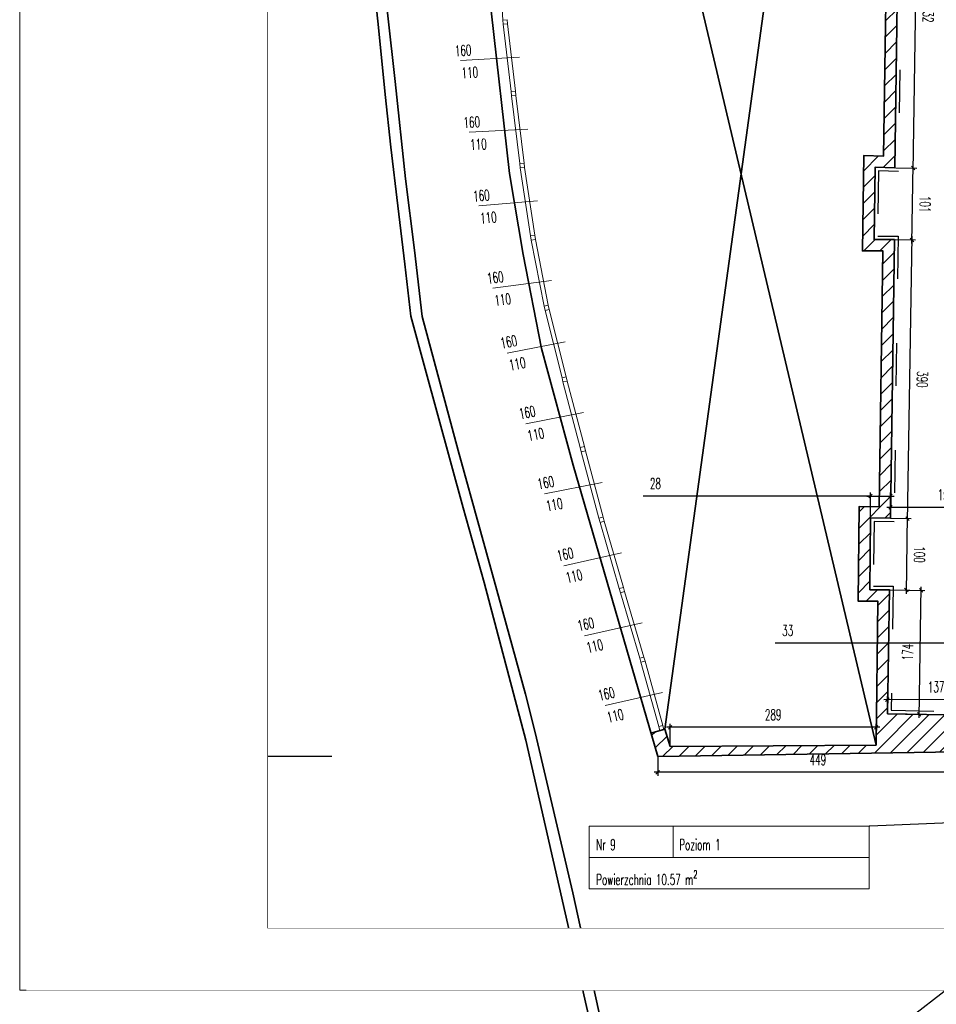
# Model space of a CAD drawing. Header units: millimetres. Extents: x 19887 to 192597, y -14203 to 39042.
# Tile 72 of 256: x 33942 to 35791, y -11839 to -9852. Entities that reach past the tile are written whole.
import ezdxf
from ezdxf import colors
from ezdxf.entities.mleader import LeaderData, LeaderLine
from ezdxf.math import Vec2, Vec3

# ---------------------------------------------------------------- set-up
doc = ezdxf.new("R2010")
doc.units = ezdxf.units.MM
doc.set_wipeout_variables(frame=1)
doc.linetypes.add('ACAD_ISO03W100', pattern=[30, 12, -18])
doc.layers.get('Defpoints').update_dxf_attribs({"color": 4})
for name, color, linetype in [('A_DBA-WYMIAR', 1, 'Continuous'), ('Sufit podwieszany', 252, 'Continuous'), ('Wymiarowanie', 3, 'Continuous'), ('Wypełnienie', 252, 'Continuous')]:
    doc.layers.add(name, color=color, linetype=linetype)
for name, color, linetype, lineweight in [('Basen_rzut_poziom_1_obrys', 252, 'Continuous', 35), ('Okna', 252, 'Continuous', 5), ('Schody', 252, 'Continuous', 5), ('Tabela', 1, 'Continuous', 0)]:
    doc.layers.add(name, color=color, linetype=linetype, lineweight=lineweight)
doc.styles.add('ROMANS', font='romans.shx', dxfattribs={"width": 0.6})
doc.styles.get("Standard").update_dxf_attribs({"font": 'arial.ttf'})
doc.dimstyles.new('000001FB70622F18', dxfattribs={"dimtxt": 20, "dimasz": 5, "dimexe": 5, "dimexo": 1, "dimgap": 20, "dimtad": 1, "dimtoh": 1, "dimdec": 0, "dimtxsty": 'Standard', "dimblk": 'OBLIQUE', "dimcen": 0, "dimdle": 5, "dimclrd": 252, "dimclre": 252, "dimclrt": 252, "dimadec": 0, "dimazin": 0, "dimtfac": 1, "dimtdec": 0, "dimtmove": 0, "dimatfit": 3, "dimldrblk": 'OBLIQUE', "dimfxl": 150, "dimfxlon": 1, "dimlwd": 25, "dimlwe": 25, "dimarcsym": 1})
pattern_1 = [(45.00000000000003, (3252.028049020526, -2175.28478632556), (-11.22532015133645, 11.22532015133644), [])]

# ---------------------------------------------------------------- blocks, each defined once
blk = doc.blocks.new('_Oblique')
at = {"color": 0, "linetype": 'ByBlock', "lineweight": -2}
blk.add_line((-0.5, -0.5), (0.5, 0.5), dxfattribs=at)
blk = doc.blocks.new('*D680')
at = {"layer": 'Defpoints', "color": 0}
for p in [(-380.3087849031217, -4325.399915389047), (-408.2974535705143, -4356.035886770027), (-380.3087849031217, -4356.429740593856)]:
    blk.add_point(p, dxfattribs=at)
at = {"layer": 'Wymiarowanie', "color": 252, "linetype": 'Continuous', "lineweight": 25}
for p, q in [((-408.2974535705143, -4325.399915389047), (-727.0292797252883, -4325.399915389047)), ((-413.2974535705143, -4325.399915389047), (-375.3087849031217, -4325.399915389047)), ((-408.2974535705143, -4355.035886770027), (-408.2974535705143, -4320.399915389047)), ((-380.3087849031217, -4355.429740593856), (-380.3087849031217, -4320.399915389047))]:
    blk.add_line(p, q, dxfattribs=at)
at = {"layer": 'Wymiarowanie', "color": 252, "linetype": 'ByBlock', "lineweight": 25, "xscale": 5, "yscale": 5, "zscale": 5, "rotation": 180}
blk.add_blockref('_Oblique', (-408.2974535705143, -4325.399915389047), dxfattribs=at)
at = {"layer": 'Wymiarowanie', "color": 252, "linetype": 'ByBlock', "lineweight": 25, "xscale": 5, "yscale": 5, "zscale": 5}
blk.add_blockref('_Oblique', (-380.3087849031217, -4325.399915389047), dxfattribs=at)
at = {"layer": 'Wymiarowanie', "color": 252, "insert": (-709.743565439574, -4307.899915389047), "char_height": 15, "attachment_point": 5, "style": 'ROMANS'}
blk.add_mtext('28', dxfattribs=at)
blk = doc.blocks.new('*D681')
at = {"layer": 'Defpoints', "color": 0}
for p in [(-224.8976438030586, -4341.079437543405), (-224.8976438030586, -4343.002002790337), (-380.3087849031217, -4356.429740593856)]:
    blk.add_point(p, dxfattribs=at)
at = {"layer": 'Wymiarowanie', "color": 252, "linetype": 'Continuous', "lineweight": 25}
for p, q in [((-385.3087849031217, -4341.079437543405), (-219.8976438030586, -4341.079437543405)), ((-380.3087849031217, -4355.429740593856), (-380.3087849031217, -4336.079437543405)), ((-224.8976438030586, -4342.002002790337), (-224.8976438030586, -4336.079437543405))]:
    blk.add_line(p, q, dxfattribs=at)
at = {"layer": 'Wymiarowanie', "color": 252, "linetype": 'ByBlock', "lineweight": 25, "xscale": 5, "yscale": 5, "zscale": 5, "rotation": 180}
blk.add_blockref('_Oblique', (-380.3087849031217, -4341.079437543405), dxfattribs=at)
at = {"layer": 'Wymiarowanie', "color": 252, "linetype": 'ByBlock', "lineweight": 25, "xscale": 5, "yscale": 5, "zscale": 5}
blk.add_blockref('_Oblique', (-224.8976438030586, -4341.079437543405), dxfattribs=at)
at = {"layer": 'Wymiarowanie', "color": 252, "insert": (-302.6032143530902, -4323.579437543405), "char_height": 15, "attachment_point": 5, "style": 'ROMANS'}
blk.add_mtext('155', dxfattribs=at)
blk = doc.blocks.new('*D749')
at = {"layer": 'Defpoints', "color": 0}
for p in [(-384.65151097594, -4610.623716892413), (-384.5680551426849, -4630.421253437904), (-247.7474217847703, -4625.192174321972)]:
    blk.add_point(p, dxfattribs=at)
at = {"layer": 'Wymiarowanie', "color": 252, "linetype": 'Continuous', "lineweight": 25}
for p, q in [((-384.5722705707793, -4629.42126232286), (-384.6725881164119, -4605.623761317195)), ((-247.7516372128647, -4624.192183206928), (-247.8323434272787, -4605.046915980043)), ((-242.8113107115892, -4610.025794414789), (-389.6514665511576, -4610.644794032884))]:
    blk.add_line(p, q, dxfattribs=at)
at = {"layer": 'Wymiarowanie', "color": 252, "linetype": 'ByBlock', "lineweight": 25, "xscale": 5, "yscale": 5, "zscale": 5}
for p, rotation in [((-247.8112662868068, -4610.046871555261), 0.2415269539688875), ((-384.65151097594, -4610.623716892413), 180.2415269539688)]:
    blk.add_blockref('_Oblique', p, dxfattribs=dict(at, rotation=rotation))
at = {"layer": 'Wymiarowanie', "color": 252, "insert": (-316.3051586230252, -4592.835449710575), "char_height": 15, "attachment_point": 5, "rotation": 0.2415269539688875, "style": 'ROMANS'}
blk.add_mtext('137', dxfattribs=at)
blk = doc.blocks.new('*D750')
at = {"layer": 'Defpoints', "color": 0}
for p in [(-381.7707427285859, -4456.717427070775), (-337.3027969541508, -4457.433535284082), (-384.5680551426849, -4630.421253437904)]:
    blk.add_point(p, dxfattribs=at)
at = {"layer": 'Wymiarowanie', "color": 252, "linetype": 'Continuous', "lineweight": 25}
for p, q in [((-340.1806185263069, -4636.13671343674), (-337.2222877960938, -4452.434183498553)), ((-380.7708723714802, -4456.733528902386), (-332.3034451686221, -4457.514044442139)), ((-383.5681847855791, -4630.437355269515), (-335.1007575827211, -4631.217870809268))]:
    blk.add_line(p, q, dxfattribs=at)
at = {"layer": 'Wymiarowanie', "color": 252, "linetype": 'ByBlock', "lineweight": 25, "xscale": 5, "yscale": 5, "zscale": 5}
for p, rotation in [((-337.3027969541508, -4457.433535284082), 89.07739313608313), ((-340.1001093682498, -4631.137361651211), 269.0773931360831)]:
    blk.add_blockref('_Oblique', p, dxfattribs=dict(at, rotation=rotation))
at = {"layer": 'Wymiarowanie', "color": 252, "insert": (-356.1991844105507, -4544.003666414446), "char_height": 15, "attachment_point": 5, "rotation": 89.07739313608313, "style": 'ROMANS'}
blk.add_mtext('174', dxfattribs=at)
blk = doc.blocks.new('*D751')
at = {"layer": 'Defpoints', "color": 0}
for p in [(-380.3087849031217, -4356.429740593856), (-356.436937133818, -4356.814170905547), (-381.7707427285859, -4456.717427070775)]:
    blk.add_point(p, dxfattribs=at)
at = {"layer": 'Wymiarowanie', "color": 252, "linetype": 'Continuous', "lineweight": 25}
for p, q in [((-379.308914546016, -4356.445842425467), (-351.4375853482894, -4356.894680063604)), ((-358.1324314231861, -4462.098744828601), (-356.3564279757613, -4351.814819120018)), ((-380.7708723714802, -4456.733528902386), (-353.0525704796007, -4457.179902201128))]:
    blk.add_line(p, q, dxfattribs=at)
at = {"layer": 'Wymiarowanie', "color": 252, "linetype": 'ByBlock', "lineweight": 25, "xscale": 5, "yscale": 5, "zscale": 5}
for p, rotation in [((-356.436937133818, -4356.814170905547), 89.077393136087), ((-358.0519222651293, -4457.099393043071), 269.077393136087)]:
    blk.add_blockref('_Oblique', p, dxfattribs=dict(at, rotation=rotation))
at = {"layer": 'Wymiarowanie', "color": 252, "insert": (-339.7466984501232, -4407.238564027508), "char_height": 15, "attachment_point": 5, "rotation": 269.077393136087, "style": 'ROMANS'}
blk.add_mtext('100', dxfattribs=at)
blk = doc.blocks.new('*D752')
at = {"layer": 'Defpoints', "color": 0}
for p in [(-374.8142589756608, -3965.968974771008), (-350.1491941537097, -3966.366178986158), (-380.3087849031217, -4356.429740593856)]:
    blk.add_point(p, dxfattribs=at)
at = {"layer": 'Wymiarowanie', "color": 252, "linetype": 'Continuous', "lineweight": 25}
for p, q in [((-373.814388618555, -3965.985076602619), (-345.149842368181, -3966.446688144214)), ((-356.5174462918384, -4361.813522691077), (-350.068684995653, -3961.366827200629)), ((-379.308914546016, -4356.445842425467), (-351.437585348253, -4356.894680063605))]:
    blk.add_line(p, q, dxfattribs=at)
at = {"layer": 'Wymiarowanie', "color": 252, "linetype": 'ByBlock', "lineweight": 25, "xscale": 5, "yscale": 5, "zscale": 5}
for p, rotation in [((-350.1491941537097, -3966.366178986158), 89.07739313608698), ((-356.4369371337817, -4356.814170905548), 269.077393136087)]:
    blk.add_blockref('_Oblique', p, dxfattribs=dict(at, rotation=rotation))
at = {"layer": 'Wymiarowanie', "color": 252, "insert": (-335.7953343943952, -4161.871956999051), "char_height": 15, "attachment_point": 5, "rotation": 269.077393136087, "style": 'ROMANS'}
blk.add_mtext('390', dxfattribs=at)
blk = doc.blocks.new('*D753')
at = {"layer": 'Defpoints', "color": 0}
for p in [(-374.2603641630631, -3865.436007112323), (-348.5304954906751, -3865.850358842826), (-374.8142589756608, -3965.968974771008)]:
    blk.add_point(p, dxfattribs=at)
at = {"layer": 'Wymiarowanie', "color": 252, "linetype": 'Continuous', "lineweight": 25}
for p, q in [((-350.2297033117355, -3971.365530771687), (-348.4499863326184, -3860.851007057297)), ((-373.2604938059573, -3865.452108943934), (-343.5311437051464, -3865.930868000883)), ((-373.814388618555, -3965.985076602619), (-345.1498423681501, -3966.446688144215))]:
    blk.add_line(p, q, dxfattribs=at)
at = {"layer": 'Wymiarowanie', "color": 252, "linetype": 'ByBlock', "lineweight": 25, "xscale": 5, "yscale": 5, "zscale": 5}
for p, rotation in [((-348.5304954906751, -3865.850358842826), 89.077393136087), ((-350.1491941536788, -3966.366178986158), 269.077393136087)]:
    blk.add_blockref('_Oblique', p, dxfattribs=dict(at, rotation=rotation))
at = {"layer": 'Wymiarowanie', "color": 252, "insert": (-331.8421135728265, -3916.390050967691), "char_height": 15, "attachment_point": 5, "rotation": 269.077393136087, "style": 'ROMANS'}
blk.add_mtext('101', dxfattribs=at)
blk = doc.blocks.new('*D754')
at = {"layer": 'Defpoints', "color": 0}
for p in [(-368.0469160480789, -3433.394892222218), (-341.5731331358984, -3433.821223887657), (-374.2603641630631, -3865.436007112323)]:
    blk.add_point(p, dxfattribs=at)
at = {"layer": 'Wymiarowanie', "color": 252, "linetype": 'Continuous', "lineweight": 25}
for p, q in [((-367.0470456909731, -3433.41099405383), (-336.5737813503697, -3433.901733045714)), ((-348.6110046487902, -3870.849710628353), (-341.4926239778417, -3428.821872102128)), ((-373.2604938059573, -3865.452108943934), (-343.5311437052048, -3865.930868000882))]:
    blk.add_line(p, q, dxfattribs=at)
at = {"layer": 'Wymiarowanie', "color": 252, "linetype": 'ByBlock', "lineweight": 25, "xscale": 5, "yscale": 5, "zscale": 5}
for p, rotation in [((-341.5731331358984, -3433.821223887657), 89.077393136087), ((-348.5304954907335, -3865.850358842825), 269.077393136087)]:
    blk.add_blockref('_Oblique', p, dxfattribs=dict(at, rotation=rotation))
at = {"layer": 'Wymiarowanie', "color": 252, "insert": (-327.5540830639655, -3650.117573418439), "char_height": 15, "attachment_point": 5, "rotation": 269.077393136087, "style": 'ROMANS'}
blk.add_mtext('432', dxfattribs=at)
blk = doc.blocks.new('*D778')
at = {"layer": 'Defpoints', "color": 0}
for p in [(-1312.973253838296, -417.1767914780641), (-336.901227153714, -417.1767914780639), (-706.5604827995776, -4690.110797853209)]:
    blk.add_point(p, dxfattribs=at)
at = {"layer": 'Wymiarowanie', "color": 252, "linetype": 'Continuous', "lineweight": 25}
for p, q in [((-1312.973253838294, -4695.110797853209), (-1312.973253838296, -412.1767914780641)), ((-1162.973253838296, -417.1767914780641), (-1317.973253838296, -417.1767914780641)), ((-1162.973253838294, -4690.110797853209), (-1317.973253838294, -4690.110797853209))]:
    blk.add_line(p, q, dxfattribs=at)
at = {"layer": 'Wymiarowanie', "color": 252, "linetype": 'ByBlock', "lineweight": 25, "xscale": 5, "yscale": 5, "zscale": 5}
for p, rotation in [((-1312.973253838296, -417.1767914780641), 90.00000000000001), ((-1312.973253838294, -4690.110797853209), 270)]:
    blk.add_blockref('_Oblique', p, dxfattribs=dict(at, rotation=rotation))
at = {"layer": 'Wymiarowanie', "color": 252, "insert": (-1330.473253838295, -2553.643794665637), "char_height": 15, "attachment_point": 5, "rotation": 90.00000000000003, "style": 'ROMANS'}
blk.add_mtext('4273', dxfattribs=at)
blk = doc.blocks.new('*D934')
at = {"layer": 'Defpoints', "color": 0}
for p in [(-706.5604827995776, -4690.110797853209), (-257.6356006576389, -4683.390752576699), (-706.5604827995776, -4712.368834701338)]:
    blk.add_point(p, dxfattribs=at)
at = {"layer": 'Wymiarowanie', "color": 252, "linetype": 'Continuous', "lineweight": 25}
for p, q in [((-257.6356006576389, -4684.390752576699), (-257.6356006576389, -4717.368834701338)), ((-706.5604827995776, -4691.110797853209), (-706.5604827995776, -4717.368834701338)), ((-252.6356006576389, -4712.368834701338), (-711.5604827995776, -4712.368834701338))]:
    blk.add_line(p, q, dxfattribs=at)
at = {"layer": 'Wymiarowanie', "color": 252, "linetype": 'ByBlock', "lineweight": 25, "xscale": 5, "yscale": 5, "zscale": 5, "rotation": 180}
blk.add_blockref('_Oblique', (-706.5604827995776, -4712.368834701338), dxfattribs=at)
at = {"layer": 'Wymiarowanie', "color": 252, "linetype": 'ByBlock', "lineweight": 25, "xscale": 5, "yscale": 5, "zscale": 5}
blk.add_blockref('_Oblique', (-257.6356006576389, -4712.368834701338), dxfattribs=at)
at = {"layer": 'Wymiarowanie', "color": 252, "insert": (-482.0980417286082, -4694.868834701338), "char_height": 15, "attachment_point": 5, "style": 'ROMANS'}
blk.add_mtext('449', dxfattribs=at)
blk = doc.blocks.new('*D943')
at = {"layer": 'Defpoints', "color": 0}
for p in [(-225.4579931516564, -4519.123547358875), (-192.5632835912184, -4521.615670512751), (-192.5632835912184, -4531.392375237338)]:
    blk.add_point(p, dxfattribs=at)
at = {"layer": 'Wymiarowanie', "color": 252, "linetype": 'Continuous', "lineweight": 25}
for p, q in [((-225.4579931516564, -4520.123547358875), (-225.4579931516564, -4536.392375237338)), ((-192.5632835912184, -4522.615670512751), (-192.5632835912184, -4536.392375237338)), ((-225.4579931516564, -4531.392375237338), (-541.7171044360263, -4531.392375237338)), ((-230.4579931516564, -4531.392375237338), (-187.5632835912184, -4531.392375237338))]:
    blk.add_line(p, q, dxfattribs=at)
at = {"layer": 'Wymiarowanie', "color": 252, "linetype": 'ByBlock', "lineweight": 25, "xscale": 5, "yscale": 5, "zscale": 5, "rotation": 180}
blk.add_blockref('_Oblique', (-225.4579931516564, -4531.392375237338), dxfattribs=at)
at = {"layer": 'Wymiarowanie', "color": 252, "linetype": 'ByBlock', "lineweight": 25, "xscale": 5, "yscale": 5, "zscale": 5}
blk.add_blockref('_Oblique', (-192.5632835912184, -4531.392375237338), dxfattribs=at)
at = {"layer": 'Wymiarowanie', "color": 252, "insert": (-524.4313901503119, -4513.892375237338), "char_height": 15, "attachment_point": 5, "style": 'ROMANS'}
blk.add_mtext('33', dxfattribs=at)
blk = doc.blocks.new('*D946')
at = {"layer": 'Defpoints', "color": 0}
for p in [(-288.9127585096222, -5006.890394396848), (-255.2351572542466, -5050.857287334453), (-639.284432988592, -5345.029959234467)]:
    blk.add_point(p, dxfattribs=at)
at = {"layer": 'Wymiarowanie', "color": 252, "linetype": 'Continuous', "lineweight": 25}
for p, q in [((-676.9313887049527, -5304.103498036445), (-284.9434040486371, -5003.849962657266)), ((-255.843243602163, -5050.063416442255), (-291.9531902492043, -5002.921039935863)), ((-639.8925193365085, -5344.23608834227), (-676.0024659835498, -5297.093711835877))]:
    blk.add_line(p, q, dxfattribs=at)
at = {"layer": 'Wymiarowanie', "color": 252, "linetype": 'ByBlock', "lineweight": 25, "xscale": 5, "yscale": 5, "zscale": 5}
for p, rotation in [((-288.9127585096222, -5006.890394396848), 37.45126171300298), ((-672.9620342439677, -5301.063066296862), 217.451261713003)]:
    blk.add_blockref('_Oblique', p, dxfattribs=dict(at, rotation=rotation))
at = {"layer": 'Wymiarowanie', "color": 252, "insert": (-491.5789074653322, -5140.083989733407), "char_height": 15, "attachment_point": 5, "rotation": 37.45126171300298, "style": 'ROMANS'}
blk.add_mtext('484', dxfattribs=at)
blk = doc.blocks.new('*D1016')
at = {"layer": 'Defpoints', "color": 0}
for p in [(-689.0983031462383, -4649.245428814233), (-689.0983031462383, -4676.218500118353), (-400.4270241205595, -4674.228447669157)]:
    blk.add_point(p, dxfattribs=at)
at = {"layer": 'Wymiarowanie', "color": 252, "linetype": 'Continuous', "lineweight": 25}
for p, q in [((-689.0983031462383, -4675.218500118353), (-689.0983031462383, -4644.245428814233)), ((-400.4270241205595, -4673.228447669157), (-400.4270241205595, -4644.245428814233)), ((-395.4270241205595, -4649.245428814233), (-694.0983031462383, -4649.245428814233))]:
    blk.add_line(p, q, dxfattribs=at)
at = {"layer": 'Wymiarowanie', "color": 252, "linetype": 'ByBlock', "lineweight": 25, "xscale": 5, "yscale": 5, "zscale": 5, "rotation": 180}
blk.add_blockref('_Oblique', (-689.0983031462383, -4649.245428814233), dxfattribs=at)
at = {"layer": 'Wymiarowanie', "color": 252, "linetype": 'ByBlock', "lineweight": 25, "xscale": 5, "yscale": 5, "zscale": 5}
blk.add_blockref('_Oblique', (-400.4270241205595, -4649.245428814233), dxfattribs=at)
at = {"layer": 'Wymiarowanie', "color": 252, "insert": (-544.7626636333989, -4631.745428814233), "char_height": 15, "attachment_point": 5, "style": 'ROMANS'}
blk.add_mtext('289', dxfattribs=at)
blk = doc.blocks.new('G$CF5E15B28')
at = {"layer": 'Wypełnienie'}
h = blk.add_hatch(dxfattribs=at)
h.set_pattern_fill('ANSI31', color=253, scale=5.000000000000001, angle=90.00000000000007)
h.set_pattern_definition(pattern_1)
h.paths.add_polyline_path([(1315.610321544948, -6425.798241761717), (1315.610321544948, -6421.327965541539), (83.68028523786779, -6430.30180231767), (-170.5966127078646, -6431.047131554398), (-170.5966127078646, -6417.374506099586), (-209.7000764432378, -6417.984760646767), (-209.7000764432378, -6396.434273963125), (-210.8105161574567, -6396.434273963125), (-210.8105161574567, -6391.971557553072), (-220.5452325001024, -6391.971557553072), (-220.5452325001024, -6393.680107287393), (-226.3068341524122, -6393.680107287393), (-226.3068341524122, -6416.991690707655), (-554.4889454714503, -6419.403917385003), (-565.6143605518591, -6419.539631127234), (-574.7984876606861, -6475.515963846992), (-569.1258105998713, -6475.515963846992), (-563.1414410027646, -6462.519172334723), (-558.1414410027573, -6475.515963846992), (-553.1414410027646, -6488.512755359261), (-548.1414410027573, -6475.515963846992), (-543.1414410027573, -6475.515963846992), (-219.8742555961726, -6473.543101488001), (-219.7931140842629, -6505.607322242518), (-214.0683600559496, -6505.607322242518), (-208.0839904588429, -6492.61053073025), (-203.0839904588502, -6505.607322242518), (-198.0839904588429, -6518.604113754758), (-193.0839904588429, -6505.607322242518), (-185.5809345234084, -6505.238746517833), (-185.7141530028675, -6473.174525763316), (292.7711909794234, -6469.225624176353), (292.9697891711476, -6507.272000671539), (295.7494009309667, -6507.272000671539), (298.6817420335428, -6500.903572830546), (301.1317420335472, -6507.272000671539), (303.5817420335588, -6513.640428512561), (306.0317420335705, -6507.272000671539), (309.1858073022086, -6507.117062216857), (309.1858073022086, -6469.090155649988), (787.2936405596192, -6462.733419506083), (787.3246380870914, -6507.272000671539), (789.1977327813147, -6507.272000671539), (792.1300738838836, -6500.903572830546), (794.5800738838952, -6507.272000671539), (797.0300738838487, -6513.640428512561), (799.4800738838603, -6507.272000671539), (802.6341391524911, -6507.117062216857), (802.6341391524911, -6461.851694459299), (1315.610321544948, -6459.926420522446)])
h.paths.add_polyline_path([(1592.041247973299, -6423.637798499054), (1496.275530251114, -6423.637798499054), (1496.275530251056, -6444.266830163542), (1483.852080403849, -6444.266830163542), (1483.852080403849, -6455.986454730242), (1438.321216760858, -6455.986454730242), (1438.321216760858, -6451.344359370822), (1392.815606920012, -6451.344359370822), (1392.815606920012, -6445.190175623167), (1383.000723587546, -6445.190175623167), (1383.000723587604, -6425.798241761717), (1315.610321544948, -6425.798241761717), (1315.610321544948, -6459.926180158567), (1348.872785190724, -6459.926180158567), (1348.872785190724, -6479.318114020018), (1358.687668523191, -6479.318114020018), (1358.687668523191, -6485.472297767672), (1404.193278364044, -6485.472297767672), (1404.193278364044, -6490.114393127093), (1510.181782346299, -6490.114393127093), (1510.121537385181, -6525.489085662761), (1515.762727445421, -6525.489085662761), (1521.747097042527, -6512.492294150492), (1526.747097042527, -6525.489085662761), (1531.747097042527, -6538.48587717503), (1536.747097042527, -6525.489085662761), (1544.250152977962, -6525.120509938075), (1544.338969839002, -6472.968942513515), (1561.791042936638, -6472.968942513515), (1561.791042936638, -6455.860833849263), (1592.04124797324, -6457.023526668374)])
h.paths.add_polyline_path([(-724.6331972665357, -5973.952061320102), (-634.6959228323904, -5772.552304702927), (-642.4762525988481, -5762.272481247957), (-646.6120937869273, -5753.376645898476), (-748.5398428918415, -5969.900148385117), (-748.5398428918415, -6044.911092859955), (-753.6864643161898, -6157.041588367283), (-765.1023968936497, -6421.34668083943), (-745.4256295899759, -6421.733064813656)])
h.paths.add_polyline_path([(108.8567535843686, -4624.04777043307), (80.73947021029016, -4624.04777043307), (81.5781519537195, -4637.269950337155), (-190.737991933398, -4637.947991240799), (-190.737991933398, -4625.192174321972), (-247.7474217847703, -4625.192174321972), (-247.7474217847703, -4632.675572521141), (-384.5680551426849, -4630.421253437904), (-381.7707427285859, -4456.717427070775), (-409.2591827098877, -4456.650500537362), (-408.2974535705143, -4356.035886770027), (-380.3087849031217, -4356.429740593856), (-374.8142589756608, -3965.968974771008), (-403.3505609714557, -3965.968974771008), (-401.9612327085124, -3864.707769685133), (-374.2603641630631, -3865.436007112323), (-368.0469160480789, -3433.394892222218), (-397.7551258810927, -3433.701507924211), (-397.261997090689, -3383.180104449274), (-413.2612349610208, -3383.023939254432), (-413.9136968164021, -3449.869131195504), (-384.281098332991, -3449.56329587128), (-390.0258727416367, -3849.016014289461), (-417.7374484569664, -3848.287495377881), (-419.5715907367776, -3981.968974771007), (-391.040993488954, -3981.968974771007), (-396.0820728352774, -4340.206196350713), (-424.1431012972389, -4339.811324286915), (-425.4124748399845, -4472.611219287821), (-398.0298432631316, -4472.677888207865), (-400.236704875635, -4658.226755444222), (-400.3553332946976, -4668.20081482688), (-400.4270241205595, -4674.228447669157), (-240.4578826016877, -4673.12564664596), (-240.4578826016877, -4687.829786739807), (-232.3697896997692, -4687.829786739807), (-232.3697896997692, -4689.69847667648), (-212.4440128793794, -4689.69847667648), (-212.4440128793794, -4685.833605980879), (-210.4578340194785, -4685.833605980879), (-210.4578340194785, -4664.43650502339), (108.8567535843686, -4664.43650502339)])
h = blk.add_hatch(dxfattribs=at)
h.set_pattern_fill('ANSI31', color=253, scale=5.000000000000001, angle=90.00000000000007)
h.set_pattern_definition(pattern_1)
h.paths.add_polyline_path([(-257.6356006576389, -4683.390752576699), (-257.6058713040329, -4687.941804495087), (-240.3618331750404, -4687.829159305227), (-240.4578826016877, -4673.12564664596), (-689.0983031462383, -4676.218500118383), (-696.3340271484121, -4652.06167236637), (-715.9432197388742, -4657.746591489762), (-706.5604827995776, -4690.110797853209)])
at = {"layer": 'Basen_rzut_poziom_1_obrys', "color": 253}
for p, q in [((-400.4270241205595, -4674.228447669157, -1.070482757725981e-07), (-924.6558654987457, -2459.368917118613, 5.173765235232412e-06)), ((-696.3340271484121, -4652.06167236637, -8.991874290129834e-08), (-395.610241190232, -2459.467649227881, -4.53176544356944e-08))]:
    blk.add_line(p, q, dxfattribs=at)
for points, elevation in [([(-797.6679440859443, -5077.201190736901), (-891.2279241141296, -4667.574698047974), (-949.7989066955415, -4446.386872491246), (-979.2281257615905, -4341.773959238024), (-1032.452115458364, -4146.945752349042), (-1052.429235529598, -4073.487181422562), (-1060.817407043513, -4000.490454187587), (-1070.569933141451, -3918.65880125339), (-1080.44462970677, -3836.254353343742), (-1088.364487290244, -3762.910719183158), (-1098.350389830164, -3664.322891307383), (-1114.202407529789, -3517.907089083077)], 4.815380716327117e-09), ([(-706.5604827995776, -4690.11079785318), (-825.1540320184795, -4282.260551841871), (-869.3955375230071, -4118.430970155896), (-895.0494401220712, -3986.942818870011), (-914.3210415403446, -3873.569702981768), (-939.7226493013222, -3645.235719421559), (-947.6102080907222, -3496.518594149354), (-949.3621853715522, -3386.647338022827), (-950.2310192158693, -3213.879944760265), (-951.2021759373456, -2889.266577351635), (-950.2557771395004, -2580.413012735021), (-944.4801241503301, -2342.791025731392), (-940.9792797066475, -2239.029211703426), (-940.9792797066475, -2239.029211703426)], -8.719980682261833e-09), ([(-359.8465900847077, -2443.813844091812), (-359.8465900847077, -2529.049490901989), (-387.1785711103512, -2529.049490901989), (-388.5615970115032, -2629.235981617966), (-360.4483178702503, -2629.138067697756), (-363.9306055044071, -3067.52669535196), (-391.3028887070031, -3066.929857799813), (-392.6454157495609, -3167.8221747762), (-365.3343616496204, -3167.8221747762), (-366.8051468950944, -3333.592420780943), (-396.7690035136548, -3332.672553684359), (-397.7551258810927, -3433.701507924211), (-368.0469160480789, -3433.394892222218), (-374.2603641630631, -3865.436007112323), (-401.9612327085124, -3864.707769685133), (-403.3505609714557, -3965.968974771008), (-374.8142589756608, -3965.968974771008), (-380.3087849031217, -4356.429740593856), (-408.2974535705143, -4356.035886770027), (-409.2591827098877, -4456.650500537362), (-381.7707427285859, -4456.717427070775), (-384.5680551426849, -4630.421253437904)], -1.067067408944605e-07), ([(-375.768146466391, -2459.489317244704), (-375.8465900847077, -2513.04949090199), (-402.9592233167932, -2513.04949090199), (-404.7847750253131, -2645.292581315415), (-376.5763636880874, -2645.19433606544), (-379.8012371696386, -3051.17684195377), (-407.0867704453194, -3050.581895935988), (-408.859736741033, -3183.8221747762), (-381.4769503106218, -3183.8221747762), (-382.6594325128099, -3317.098168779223), (-412.6087731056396, -3316.178747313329), (-413.9136968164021, -3449.869131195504), (-384.281098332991, -3449.56329587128), (-390.0258727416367, -3849.016014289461), (-417.7374484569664, -3848.287495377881), (-419.5715907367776, -3981.968974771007), (-391.040993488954, -3981.968974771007), (-396.0820728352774, -4340.206196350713), (-424.1431012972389, -4339.811324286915), (-425.4124748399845, -4472.611219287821), (-398.0298432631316, -4472.677888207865), (-400.4270241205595, -4674.228447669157)], -1.070482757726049e-07), ([(-1106.139565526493, -3459.811021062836), (-1074.606427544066, -3744.558953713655), (-1059.895460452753, -3881.080466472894), (-1047.24931178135, -3980.883073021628), (-1036.741499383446, -4073.717716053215), (-986.2797441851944, -4261.313179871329), (-923.6227225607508, -4487.594356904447), (-891.6734208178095, -4602.976885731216), (-878.2041880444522, -4656.72445957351), (-825.6620039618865, -4881.246074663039), (-782.3468308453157, -5077.23483122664), (-765.5420351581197, -5147.189406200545)], -9.991800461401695e-08), ([(-384.5680551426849, -4630.421253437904), (-247.7474217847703, -4632.675572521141), (-247.7474217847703, -4625.192174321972), (-190.737991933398, -4625.192174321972), (-190.737991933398, -4637.947991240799), (81.5781519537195, -4637.269950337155), (80.73947021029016, -4624.04777043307), (108.8567535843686, -4624.04777043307)], -1.340570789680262e-07), ([(-715.9690761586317, -4657.754087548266), (-696.3340271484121, -4652.06167236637), (-689.0983031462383, -4676.218500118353)], -9.099867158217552e-08), ([(-689.0983031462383, -4676.218500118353), (-400.4270241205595, -4674.228447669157)], -1.070482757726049e-07), ([(-706.5604827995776, -4690.11079785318), (-257.6356006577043, -4683.390752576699)], -1.152712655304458e-07)]:
    blk.add_lwpolyline(points, dxfattribs=dict(at, elevation=elevation))
at = {"layer": 'Okna', "color": 253}
for points, elevation in [([(-923.4139364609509, -3658.385651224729), (-928.6871438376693, -3566.389439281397)], 9.085208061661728e-06), ([(-911.8300977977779, -3758.68466359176), (-922.9064897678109, -3664.364154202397)], 9.34347813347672e-06), ([(-905.8515948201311, -3758.177216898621), (-916.9279867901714, -3663.856707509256)], 8.27300609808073e-06), ([(-982.7891252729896, -3715.04030620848), (-900.4111896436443, -3710.613086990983)], 9.34347813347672e-06), ([(-899.7203142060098, -3859.531047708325), (-911.3226511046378, -3764.6631665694)], 9.601748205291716e-06), ([(-893.7618594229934, -3858.826195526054), (-905.3441481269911, -3764.155719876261)], 8.531276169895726e-06), ([(-970.6968432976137, -3815.59981216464), (-888.3189076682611, -3811.172592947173)], 8.531276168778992e-06), ([(-884.6788655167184, -3960.761926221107), (-899.0154620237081, -3865.489502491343)], 9.860018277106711e-06), ([(-878.7579639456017, -3959.796189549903), (-893.057007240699, -3864.78465030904)], 8.789546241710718e-06), ([(-957.0196574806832, -3918.794493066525), (-874.8331563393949, -3911.645816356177)], 8.789546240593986e-06), ([(-865.7220154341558, -4059.299106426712), (-883.7138362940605, -3966.683810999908)], 1.011828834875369e-05), ([(-859.8710342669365, -4057.970189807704), (-877.7920893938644, -3965.717936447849)], 9.047816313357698e-06), ([(-937.3138910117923, -4034.216181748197), (-855.5206785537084, -4023.464672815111)], 9.047816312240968e-06), ([(-840.5921427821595, -4159.629455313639), (-864.3930988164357, -4065.150087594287)], 1.037655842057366e-05), ([(-834.7411616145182, -4158.300538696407), (-858.5421176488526, -4063.82117097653)], 9.306086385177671e-06), ([(-917.2320798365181, -4124.998537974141), (-836.2567531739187, -4109.227646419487)], 9.306086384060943e-06), ([(-815.020914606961, -4257.325541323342), (-839.2632261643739, -4165.480436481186)], 1.063482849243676e-05), ([(-809.1803613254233, -4255.998993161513), (-833.4122449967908, -4164.15151986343)], 9.564356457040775e-06), ([(-891.3397199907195, -4223.906231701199), (-810.3643933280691, -4208.135340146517)], 9.564356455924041e-06), ([(-783.0625840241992, -4354.920909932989), (-807.8514447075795, -4261.849974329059)], 9.822626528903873e-06), ([(-788.8704476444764, -4356.427137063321), (-813.7024258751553, -4263.178890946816)], 1.089309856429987e-05), ([(-865.356360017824, -4322.281380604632), (-784.3810333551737, -4306.510489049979)], 1.089309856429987e-05), ([(-760.383421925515, -4454.886788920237), (-787.3642205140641, -4362.235000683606)], 1.115136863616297e-05), ([(-754.5755583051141, -4453.380561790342), (-781.5563568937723, -4360.728773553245)], 1.008089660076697e-05), ([(-837.8993463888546, -4423.06443435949), (-757.441052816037, -4404.838421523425)], 1.008089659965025e-05), ([(-731.568144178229, -4552.46209267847), (-758.8771947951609, -4460.694652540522)], 1.140963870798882e-05), ([(-725.7602805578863, -4550.955865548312), (-753.0693311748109, -4459.188425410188)], 1.033916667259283e-05), ([(-808.9588443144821, -4521.016366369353), (-728.5005507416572, -4502.790353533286)], 1.03391666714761e-05), ([(-705.0804453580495, -4648.352819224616), (-730.0619170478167, -4558.269956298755)], 1.166790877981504e-05), ([(-699.2725817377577, -4646.846592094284), (-724.2540534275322, -4556.763729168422)], 1.059743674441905e-05), ([(-780.1435665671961, -4618.591670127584), (-699.6852729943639, -4600.365657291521)], 1.059743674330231e-05)]:
    blk.add_lwpolyline(points, dxfattribs=dict(at, elevation=elevation))
at = {"layer": 'Okna', "color": 253, "extrusion": (1.741322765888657e-07, 5.797988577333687e-08, 0.9999999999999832)}
for points, elevation in [([(-923.4139364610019, -3658.385651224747), (-917.4354334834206, -3657.878204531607), (-916.9279867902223, -3663.856707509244), (-922.9064897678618, -3664.364154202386)], -0.0003638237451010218), ([(-911.8300977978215, -3758.684663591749), (-905.8515948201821, -3758.177216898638), (-905.3441481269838, -3764.155719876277), (-911.3226511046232, -3764.663166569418)], -0.0003673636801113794)]:
    blk.add_lwpolyline(points, close=True, dxfattribs=dict(at, elevation=elevation))
at = {"layer": 'Okna', "color": 253, "extrusion": (1.721199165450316e-07, 6.37059748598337e-08, 0.9999999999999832), "elevation": -0.0003911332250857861}
blk.add_lwpolyline([(-899.7203142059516, -3859.53104770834), (-893.7618594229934, -3858.826195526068), (-893.0570072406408, -3864.784650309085), (-899.0154620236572, -3865.489502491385)], close=True, dxfattribs=at)
at = {"layer": 'Okna', "color": 253, "extrusion": (1.691557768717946e-07, 7.120421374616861e-08, 0.9999999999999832), "elevation": -0.0004218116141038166}
blk.add_lwpolyline([(-884.6797108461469, -3960.762064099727), (-878.7579639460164, -3959.796189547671), (-877.7920893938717, -3965.717936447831), (-883.7138362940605, -3966.683810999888)], close=True, dxfattribs=at)
at = {"layer": 'Okna', "color": 253, "extrusion": (1.644470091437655e-07, 8.149170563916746e-08, 0.9999999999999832)}
for points, elevation in [([(-865.7220154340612, -4059.299106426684), (-859.8710342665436, -4057.970189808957), (-858.542117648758, -4063.821170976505), (-864.3930988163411, -4065.150087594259)], -0.0004630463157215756), ([(-840.5921427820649, -4159.629455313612), (-834.7411616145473, -4158.300538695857), (-833.4122449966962, -4164.151519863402), (-839.2632261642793, -4165.48043648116)], -0.0004668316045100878), ([(-815.0313424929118, -4257.327909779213), (-809.1803613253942, -4255.998993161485), (-807.8514447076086, -4261.849974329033), (-813.7024258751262, -4263.178890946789)], -0.000470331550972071)]:
    blk.add_lwpolyline(points, close=True, dxfattribs=dict(at, elevation=elevation))
at = {"layer": 'Okna', "color": 253, "extrusion": (1.618928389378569e-07, 8.645476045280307e-08, 0.9999999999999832)}
for points, elevation in [([(-788.8704476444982, -4356.427137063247), (-783.0625840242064, -4354.920909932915), (-781.5563568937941, -4360.72877355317), (-787.3642205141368, -4362.235000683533)], -0.0004934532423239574), ([(-760.3834219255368, -4454.886788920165), (-754.5755583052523, -4453.380561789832), (-753.069331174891, -4459.188425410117), (-758.8771947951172, -4460.694652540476)], -0.0004970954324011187), ([(-731.5681441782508, -4552.462092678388), (-725.760280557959, -4550.955865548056), (-724.2540534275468, -4556.763729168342), (-730.0619170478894, -4558.269956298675)], -0.0005006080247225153), ([(-705.0804453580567, -4648.352819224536), (-699.2725817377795, -4646.846592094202), (-697.76635460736, -4652.654455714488), (-703.5742182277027, -4654.160682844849)], -0.0005162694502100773)]:
    blk.add_lwpolyline(points, close=True, dxfattribs=dict(at, elevation=elevation))
at = {"layer": 'Sufit podwieszany', "color": 253, "linetype": 'ACAD_ISO03W100', "ltscale": 5}
for points, elevation in [([(-354.8465900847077, -2438.813847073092), (-354.8465900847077, -2534.04949090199), (-382.2471172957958, -2534.04949090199), (-383.4918538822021, -2624.218294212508), (-355.408303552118, -2624.120483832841), (-358.9710331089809, -3072.636024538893), (-386.3704256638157, -3072.038595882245), (-387.5784404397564, -3162.8221747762), (-360.2898026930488, -3162.8221747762), (-361.8506826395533, -3338.746874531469), (-391.8190755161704, -3337.826868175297), (-392.705572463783, -3428.649125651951), (-362.9737340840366, -3428.342266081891), (-369.3336427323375, -3870.567254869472), (-397.0311652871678, -3869.839105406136), (-398.2814891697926, -3960.968974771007), (-369.7434044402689, -3960.968974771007), (-375.3796324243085, -4361.499598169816), (-403.3456886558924, -4361.106062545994), (-404.2112789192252, -4451.662775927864), (-376.6897738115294, -4451.729782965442), (-379.4882241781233, -4625.504272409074)], -1.068525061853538e-07), ([(-379.4882241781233, -4625.504272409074), (-252.7474217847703, -4627.5925116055), (-252.7474217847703, -4620.192174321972), (-190.8269349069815, -4620.192174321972)], -1.17229438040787e-07)]:
    blk.add_lwpolyline(points, dxfattribs=dict(at, elevation=elevation))
at = {"layer": 'Tabela', "color": 253, "elevation": 1.115803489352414e-06}
blk.add_lwpolyline([(-802.334286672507, -4787.656975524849), (-410.387081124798, -4787.656975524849), (-410.387081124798, -4875.717391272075), (-802.334286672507, -4875.717391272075)], close=True, dxfattribs=at)
for points in [[(-684.7376682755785, -4787.656975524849), (-684.7376682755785, -4831.687183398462)], [(-802.334286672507, -4831.687183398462), (-410.387081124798, -4831.687183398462)]]:
    blk.add_lwpolyline(points, dxfattribs=at)
at = {"layer": 'Okna', "color": 253, "char_height": 15, "width": 335.7543188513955, "attachment_point": 1, "style": 'ROMANS'}
for s, insert, rotation in [('160', (-991.1388095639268, -3694.084251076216, 9.343153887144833e-06), 3.0762284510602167), ('110', (-981.7740643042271, -3725.085077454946, 9.343153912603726e-06), 3.0762284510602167), ('160', (-979.0465275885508, -3794.643757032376, 8.530951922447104e-06), 3.0762284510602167), ('110', (-969.6817823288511, -3825.644583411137, 8.530951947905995e-06), 3.0762284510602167), ('160', (-965.7470966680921, -3897.833426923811, 8.789221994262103e-06), 4.971094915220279), ('110', (-955.9676138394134, -3928.80507990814, 8.789222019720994e-06), 4.971094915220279), ('160', (-946.5430403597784, -4013.267780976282, 9.047492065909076e-06), 7.488404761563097), ('110', (-936.2145025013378, -4044.179499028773, 9.047492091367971e-06), 7.488404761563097), ('160', (-928.1064582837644, -4104.105035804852, 9.305762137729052e-06), 11.021007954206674), ('110', (-916.0698491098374, -4134.892112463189, 9.305762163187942e-06), 11.021007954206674), ('160', (-902.2140984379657, -4203.012729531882, 9.56403220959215e-06), 11.021007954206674), ('110', (-890.1774892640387, -4233.799806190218, 9.564032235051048e-06), 11.021007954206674), ('160', (-876.2307384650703, -4301.387878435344, 1.089277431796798e-05), 11.021007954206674), ('110', (-864.1941292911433, -4332.17495509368, 1.089277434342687e-05), 11.021007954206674), ('160', (-849.1184870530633, -4402.213927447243, 1.008057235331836e-05), 12.763609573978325), ('110', (-836.7077286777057, -4432.922210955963, 1.008057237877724e-05), 12.763609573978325), ('160', (-820.1779849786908, -4500.165859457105, 1.033884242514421e-05), 12.763609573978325), ('110', (-807.767226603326, -4530.874142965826, 1.03388424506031e-05), 12.763609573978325), ('160', (-791.3627072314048, -4597.741163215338, 1.059711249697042e-05), 12.763609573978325), ('110', (-778.9519488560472, -4628.449446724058, 1.059711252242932e-05), 12.763609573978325)]:
    blk.add_mtext(s, dxfattribs=dict(at, insert=insert, rotation=rotation))
at = {"layer": 'Tabela', "color": 253, "char_height": 15, "width": 61580.81265650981, "attachment_point": 1, "style": 'ROMANS'}
for s, insert in [('Nr 9', (-792.7141478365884, -4806.297642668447, 1.115786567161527e-06)), ('Poziom 1', (-676.2863078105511, -4806.297642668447, 1.115786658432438e-06)), ('\\A1;Powierzchnia 10.57 m{\\H0.7x;\\S2^ ;}', (-792.7141478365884, -4850.009237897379, 1.115786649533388e-06))]:
    blk.add_mtext(s, dxfattribs=dict(at, insert=insert))
at = {"layer": 'Wymiarowanie', "color": 253}
for base, p1, p2, angle, override, picture, middle in [((-1312.973253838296, -417.1767914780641, 6.30343994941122e-08), (-706.5604827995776, -4690.110797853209, -9.041333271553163e-08), (-336.901227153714, -417.1767914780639, 8.578183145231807e-09), 90.00000000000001, {"dimtxt": 15, "dimgap": 10, "dimtxsty": 'ROMANS'}, '*D778', (-1330.473253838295, -2553.643794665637, 1.460387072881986e-09)), ((-341.5731331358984, -3433.821223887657, -7.560821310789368e-08), (-374.2603641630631, -3865.436007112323, -1.067067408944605e-07), (-368.0469160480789, -3433.394892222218, -1.067067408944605e-07), 269.077393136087, {"dimtxt": 15, "dimgap": 10, "dimtad": 2, "dimtxsty": 'ROMANS', "dimtmove": 1}, '*D754', (-327.5540830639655, -3650.117573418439, 1.460387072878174e-09)), ((-348.5304954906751, -3865.850358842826, -8.731414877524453e-08), (-374.8142589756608, -3965.968974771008, -1.067067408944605e-07), (-374.2603641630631, -3865.436007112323, -1.067067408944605e-07), 269.077393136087, {"dimtxt": 15, "dimgap": 10, "dimtad": 2, "dimtxsty": 'ROMANS', "dimtmove": 1}, '*D753', (-331.8421135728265, -3916.390050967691, 1.460387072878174e-09)), ((-350.1491941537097, -3966.366178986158, -9.003764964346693e-08), (-380.3087849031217, -4356.429740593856, -1.067067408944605e-07), (-374.8142589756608, -3965.968974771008, -1.067067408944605e-07), 269.077393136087, {"dimtxt": 15, "dimgap": 10, "dimtad": 2, "dimtxsty": 'ROMANS', "dimtmove": 1}, '*D752', (-335.7953343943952, -4161.871956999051, 1.460387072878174e-09)), ((-224.8976438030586, -4341.079437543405, -1.075151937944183e-07), (-380.3087849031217, -4356.429740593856, -1.067067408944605e-07), (-224.8976438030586, -4343.002002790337, -1.121359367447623e-07), 2.481438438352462e-14, {"dimtxt": 15, "dimgap": 10, "dimtxsty": 'ROMANS', "dimtmove": 1}, '*D681', (-302.6032143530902, -4323.579437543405, 1.460387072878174e-09)), ((-356.436937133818, -4356.814170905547, -1.006169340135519e-07), (-381.7707427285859, -4456.717427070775, -1.067067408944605e-07), (-380.3087849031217, -4356.429740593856, -1.067067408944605e-07), 269.077393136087, {"dimtxt": 15, "dimgap": 10, "dimtad": 2, "dimtxsty": 'ROMANS', "dimtmove": 1}, '*D751', (-339.7466984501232, -4407.238564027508, 1.460387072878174e-09)), ((-384.65151097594, -4610.623716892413, -1.061478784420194e-07), (-247.7474217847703, -4625.192174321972, -1.340570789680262e-07), (-384.5680551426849, -4630.421253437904, -1.340570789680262e-07), 0.24152695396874, {"dimtxt": 15, "dimgap": 10, "dimtxsty": 'ROMANS', "dimtmove": 1}, '*D749', (-316.3051586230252, -4592.835449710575, 1.460387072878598e-09)), ((-689.0983031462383, -4649.245428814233, 1.115803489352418e-06), (-400.4270241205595, -4674.228447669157, -1.070482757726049e-07), (-689.0983031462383, -4676.218500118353, -1.070482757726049e-07), 2.48143847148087e-14, {"dimtxt": 15, "dimgap": 10, "dimtxsty": 'ROMANS'}, '*D1016', (-544.7626636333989, -4631.745428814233, 1.115803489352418e-06)), ((-706.5604827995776, -4712.368834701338, -9.10364175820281e-08), (-257.6356006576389, -4683.390752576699, -1.125003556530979e-07), (-706.5604827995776, -4690.110797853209, -9.041333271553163e-08), 2.481438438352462e-14, {"dimtxt": 15, "dimgap": 10, "dimtxsty": 'ROMANS'}, '*D934', (-482.0980417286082, -4694.868834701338, 1.460387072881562e-09))]:
    dim = blk.add_linear_dim(base=base, p1=p1, p2=p2, angle=angle, dimstyle='000001FB70622F18', override=override, dxfattribs=at)
    dim.commit()
    dim.dimension.update_dxf_attribs({"geometry": picture, "text_midpoint": middle})
dim = blk.add_linear_dim(base=(-380.3087849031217, -4325.399915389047, -9.840569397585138e-08), p1=(-408.2974535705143, -4356.035886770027, -1.067067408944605e-07), p2=(-380.3087849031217, -4356.429740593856, -1.067067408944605e-07), angle=2.481438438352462e-14, dimstyle='000001FB70622F18', override={"dimtxt": 15, "dimgap": 10, "dimtxsty": 'ROMANS'}, dxfattribs=at)
dim.commit()
dim.dimension.update_dxf_attribs({"geometry": '*D680', "text_midpoint": (-709.743565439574, -4325.399915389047, 1.460387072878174e-09), "dimtype": 160})
for p1, p2, distance, picture, middle in [((-384.5680551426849, -4630.421253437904, -1.067067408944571e-07), (-381.7707427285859, -4456.717427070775, -1.067067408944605e-07), -44.473711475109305, '*D750', (-356.1991844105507, -4544.003666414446, 1.460387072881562e-09)), ((-639.284432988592, -5345.029959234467, -1.125003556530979e-07), (-255.2351572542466, -5050.857287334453, -1.256919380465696e-07), 55.38292607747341, '*D946', (-491.5789074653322, -5140.083989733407, 1.460387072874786e-09))]:
    dim = blk.add_aligned_dim(p1=p1, p2=p2, distance=distance, dimstyle='000001FB70622F18', override={"dimtxt": 15, "dimgap": 10, "dimtxsty": 'ROMANS'}, dxfattribs=at)
    dim.commit()
    dim.dimension.update_dxf_attribs({"geometry": picture, "text_midpoint": middle})
dim = blk.add_linear_dim(base=(-192.5632835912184, -4531.392375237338, -1.158259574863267e-07), p1=(-225.4579931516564, -4519.123547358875, -1.120878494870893e-07), p2=(-192.5632835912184, -4521.615670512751, -1.143730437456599e-07), dimstyle='000001FB70622F18', override={"dimtxt": 15, "dimgap": 10, "dimtxsty": 'ROMANS'}, dxfattribs=at)
dim.commit()
dim.dimension.update_dxf_attribs({"geometry": '*D943', "text_midpoint": (-524.4313901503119, -4531.392375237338), "dimtype": 160})
at = {"layer": 'Schody', "color": 253}
ml = blk.add_multileader_mtext('Standard', dxfattribs=at)
ml.set_content('', color=253)
ml.set_leader_properties()
ml.build(insert=Vec2(0, 0))
ml.multileader.update_dxf_attribs({"text_top_attachment_type": 0, "text_bottom_attachment_type": 0, "dogleg_length": 0.8, "arrow_head_size": 20})
ctx = ml.context
ctx.base_point, ctx.char_height, ctx.arrow_head_size, ctx.landing_gap_size, ctx.plane_origin, ctx.plane_x_axis, ctx.plane_y_axis = Vec3(-410.5870811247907, -4787.856975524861, 1.11580348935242e-06), 0.4, 20, 0.2, Vec3(387.6711437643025, -5046.764684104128, 1.11580348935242e-06), Vec3(1, 4.330927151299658e-16, 6.462348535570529e-27), Vec3(-4.330927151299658e-16, 1, -5.799631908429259e-28)
ctx.text_align_type, ctx.attachment_type = 2, 2
notes = []
notes.append((ctx, [(0, (1, 1, 0), (-409.3870811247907, -4787.856975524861, 1.11580348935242e-06), (-1, -4.330927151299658e-16, -6.462348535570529e-27), 0.8, [(0, [(-47.04664366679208, -4772.462860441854, 1.11580348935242e-06)], 256, [])])]))
ctx.mtext.insert, ctx.mtext.text_direction, ctx.mtext.rotation, ctx.mtext.alignment, ctx.mtext.flow_direction = Vec3(-410.3870811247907, -4787.856975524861, 1.11580348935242e-06), Vec3(1, 4.330927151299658e-16, 6.462348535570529e-27), 4.330927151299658e-16, 3, 5
for ctx, leaders in notes:
    for number, flags, end, landing, length, lines in leaders:
        leader = LeaderData()
        leader.index, (leader.has_last_leader_line, leader.has_dogleg_vector, leader.attachment_direction) = number, flags
        leader.last_leader_point, leader.dogleg_vector, leader.dogleg_length = Vec3(end), Vec3(landing), length
        for number, points, colour, breaks in lines:
            line = LeaderLine()
            line.index, line.vertices, line.color, line.breaks = number, Vec3.list(points), colors.encode_raw_color(colour), breaks
            leader.lines.append(line)
        ctx.leaders.append(leader)

msp = doc.modelspace()

# ---------------------------------------------------------------- linework, layer by layer
at = {"layer": 'Tabela'}
for points in [[(33941.5211429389, -11810.44959602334), (44441.5211429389, -11810.44959602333), (44441.5211429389, -4385.449596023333), (33941.5211429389, -4385.449596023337)], [(34441.5211429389, -11685.44959602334), (44316.5211429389, -11685.44959602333), (44316.5211429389, -4510.449596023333), (34441.5211429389, -4510.449596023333)]]:
    msp.add_lwpolyline(points, close=True, dxfattribs=at)

# ---------------------------------------------------------------- block references
at = {"xscale": 1.44, "yscale": 1.44, "zscale": 1.44}
msp.add_blockref('G$CF5E15B28', (36246.27774805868, -4584.769307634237, 1.614757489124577e-07), dxfattribs=at)

# ---------------------------------------------------------------- next in the draw order: wipeouts: each hides what was drawn before it
msp.add_wipeout([(44316.52114293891, -9936.009366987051), (44316.52114293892, -9936.009366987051), (44316.52114293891, -4510.449596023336), (34441.52114293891, -4510.449596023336), (34441.52114293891, -11685.44959602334), (42316.521142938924, -11685.449596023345), (42316.521142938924, -11810.449596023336), (33955.15081952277, -11810.44959602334), (33941.5211429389, -4385.449596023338), (44441.52114293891, -4385.449596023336), (44441.52114293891, -11810.449596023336), (42316.666111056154, -11810.449596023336), (42316.521142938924, -11685.449596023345), (44316.52114293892, -11685.449596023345), (44316.52114293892, -9936.009366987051)]).dxf.layer = 'A_DBA-WYMIAR'

doc.saveas('drawing.dxf')
